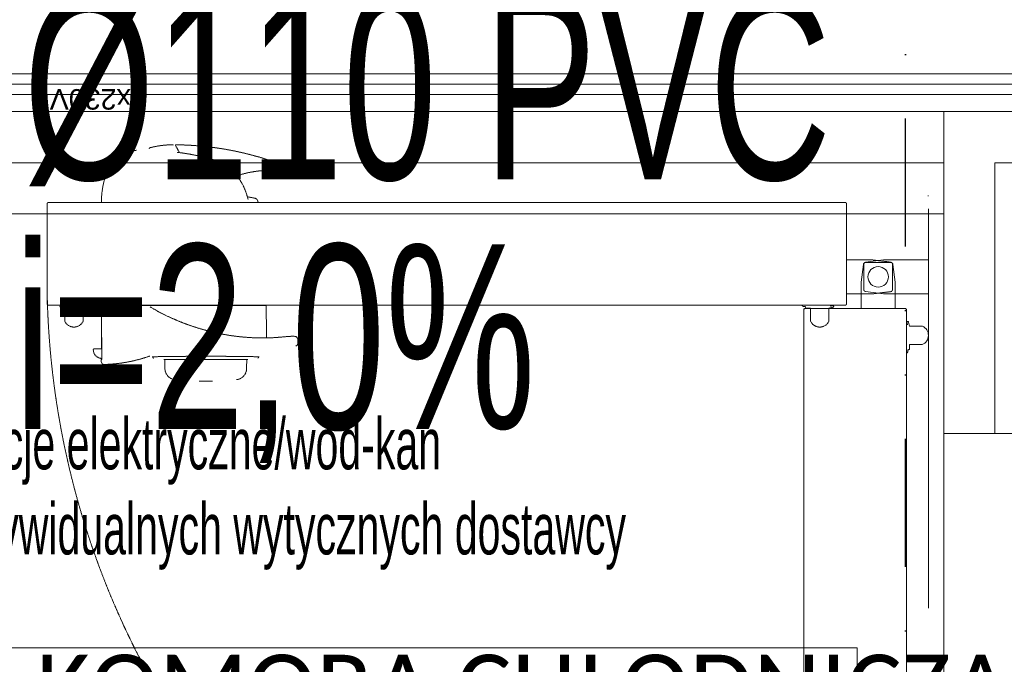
# Model space of a CAD drawing. Header units: centimetres. Extents: x -9388 to 91680, y -1419244 to 50347.
# Tile 41 of 183: x 13907 to 14868, y -709324 to -708695. Entities that reach past the tile are written whole.
import ezdxf
from ezdxf.enums import TextEntityAlignment as Align

# ---------------------------------------------------------------- set-up
doc = ezdxf.new("R2010")
doc.units = ezdxf.units.CM
doc.linetypes.add('DASHED', pattern=[0.75, 0.5, -0.25])
doc.linetypes.add('DIVIDE2', pattern=[0.625, 0.25, -0.125, 0, -0.125, 0, -0.125])
doc.layers.add('! Strefy Powierzchnie', color=7, linetype='Continuous')
for name, color, linetype, lineweight in [('! Wiata poddystrybutorowa_Nr_pióra__150', 7, 'Continuous', 25), ('Metryczki pomieszczeń ArchiCADa_Nr_pióra__6', 7, 'Continuous', 13), ('Q_ks_opis', 3, 'Continuous', 13), ('Q_podkład', 8, 'Continuous', 9), ('Strefy_Nr_pióra__1', 7, 'Continuous', 13), ('Wnętrze - umeblowanie_Nr_pióra__101', 7, 'Continuous', 5), ('Ściany wewnętrzne_Nr_pióra__1', 7, 'Continuous', 13), ('Ściany wewnętrzne_Nr_pióra__41', 7, 'Continuous', 15)]:
    doc.layers.add(name, color=color, linetype=linetype, lineweight=lineweight)
doc.layers.add('Q_ks', color=7, linetype='DIVIDE2', lineweight=30, true_color=0x997301)
doc.styles.add('Arial Narrow_____', font='ARIALN.TTF', dxfattribs={"width": 0.8})
doc.styles.add('GENERATED_STYLE_1', font='calibri.ttf')
doc.styles.add('GENERATED_STYLE_2', font='arial.ttf')
doc.styles.add('GENERATED_STYLE_3', font='calibri.ttf')
doc.styles.add('GENERATED_STYLE_4', font='ARIALN.TTF')

# ---------------------------------------------------------------- blocks, each defined once
blk = doc.blocks.new('KOMORA CHŁODNICZA_07_8', base_point=(42502.57, -710996.55))
at = {"layer": 'Metryczki pomieszczeń ArchiCADa_Nr_pióra__6', "linetype": 'Continuous'}
for p, q in [((42023.46, -710898.13), (42040.9, -710813.24)), ((42040.9, -710813.24), (42999.11, -711010.08)), ((42006.02, -710983.03), (42023.46, -710898.13)), ((42981.67, -711094.97), (42023.46, -710898.13)), ((42023.46, -710898.13), (42981.67, -711094.97)), ((42964.23, -711179.87), (42006.02, -710983.03)), ((42999.11, -711010.08), (42981.67, -711094.97)), ((42981.67, -711094.97), (42964.23, -711179.87))]:
    blk.add_line(p, q, dxfattribs=at)
at = {"layer": 'Metryczki pomieszczeń ArchiCADa_Nr_pióra__6'}
for tag, height, style, p in [('ROOM_NAME', 65, 'GENERATED_STYLE_1', (42089.87, -710830.24)), ('ROOM_AREA', 65, 'GENERATED_STYLE_2', (42072.44, -710915.53)), ('DUMMY_385', 65, 'GENERATED_STYLE_2', (42284.67, -710960.82)), ('DUMMY_386', 43.33, 'GENERATED_STYLE_2', (42369.56, -710974.12))]:
    blk.add_attdef(tag, text='', height=height, rotation=348.3916, dxfattribs=dict(at, style=style)).set_placement(p, align=Align.TOP_LEFT)
blk = doc.blocks.new('PAB.01_RZUT PRZYZIEMIA')
at = {"layer": '! Strefy Powierzchnie', "color": 8, "linetype": 'Continuous', "lineweight": 0, "flags": 128}
blk.add_lwpolyline([(43709, -710284.28), (44809, -710284.28), (44809, -708884.28), (43709, -708884.28)], close=True, dxfattribs=at)
at = {"layer": 'Wnętrze - umeblowanie_Nr_pióra__101', "color": 8, "linetype": 'DASHED'}
for p, q in [((44059.14, -708817.55), (44060.01, -708819.05)), ((44059.14, -708817.55), (44060.01, -708819.05)), ((44060.01, -708819.05), (44063.11, -708824.42)), ((44060.01, -708819.05), (44063.11, -708824.42)), ((44009.55, -708824.78), (44013.76, -708824.78)), ((44009.55, -708824.78), (44013.76, -708824.78)), ((44157.22, -708835.15), (44159.44, -708838.99)), ((44157.22, -708835.15), (44159.44, -708838.99)), ((44129.36, -708867.61), (44136.33, -708868.84)), ((44129.36, -708867.61), (44136.33, -708868.84)), ((44139.8, -708873.08), (44139.53, -708871.88)), ((44139.8, -708873.08), (44139.53, -708871.88)), ((43986.8, -708873.08), (44139.8, -708873.08)), ((43986.8, -708873.08), (44139.8, -708873.08)), ((43991.8, -708873.28), (43991.81, -708873.08)), ((43991.8, -708873.28), (43991.81, -708873.08)), ((43991.8, -708873.28), (44136.1, -708873.28)), ((43991.8, -708873.28), (44136.1, -708873.28)), ((44136.1, -708873.28), (44135.99, -708873.08)), ((44136.1, -708873.28), (44135.99, -708873.08)), ((43986.8, -709015.28), (43986.8, -708973.78)), ((43986.8, -708973.78), (44147.7, -708973.78)), ((43986.8, -709015.28), (43986.8, -708973.78)), ((43986.8, -708973.78), (44147.7, -708973.78)), ((43986.94, -708973.78), (43987.21, -709025.33)), ((43986.94, -708973.78), (43987.21, -709025.33)), ((44035.41, -708975.54), (44034.21, -708974.88)), ((44035.41, -708975.54), (44034.21, -708974.88)), ((44036.59, -708976.22), (44035.41, -708975.54)), ((44036.59, -708976.22), (44035.41, -708975.54)), ((44038.12, -708977.13), (44036.59, -708976.22)), ((44038.12, -708977.13), (44036.59, -708976.22)), ((44039.62, -708978.04), (44038.12, -708977.13)), ((44039.62, -708978.04), (44038.12, -708977.13)), ((44147.7, -708973.78), (44147.98, -709005.34)), ((44147.7, -708973.78), (44147.98, -709005.34)), ((44039.62, -708978.04), (44041.39, -708979.1)), ((44039.62, -708978.04), (44041.39, -708979.1)), ((44041.39, -708979.1), (44041.57, -708979.2)), ((44041.39, -708979.1), (44041.57, -708979.2)), ((44041.57, -708979.2), (44042.15, -708979.54)), ((44041.57, -708979.2), (44042.15, -708979.54)), ((44042.15, -708979.54), (44042.54, -708979.75)), ((44042.15, -708979.54), (44042.54, -708979.75)), ((44042.54, -708979.75), (44044.36, -708980.7)), ((44042.54, -708979.75), (44044.36, -708980.7)), ((44044.36, -708980.7), (44047.07, -708982.08)), ((44044.36, -708980.7), (44047.07, -708982.08)), ((44047.07, -708982.08), (44049.8, -708983.42)), ((44047.07, -708982.08), (44049.8, -708983.42)), ((44049.8, -708983.42), (44052.54, -708984.72)), ((44049.8, -708983.42), (44052.54, -708984.72)), ((44052.54, -708984.72), (44055.28, -708985.97)), ((44052.54, -708984.72), (44055.28, -708985.97)), ((44055.28, -708985.97), (44058.04, -708987.19)), ((44055.28, -708985.97), (44058.04, -708987.19)), ((44058.04, -708987.19), (44060.82, -708988.37)), ((44058.04, -708987.19), (44060.82, -708988.37)), ((44060.82, -708988.37), (44063.6, -708989.51)), ((44060.82, -708988.37), (44063.6, -708989.51)), ((44063.6, -708989.51), (44066.39, -708990.61)), ((44063.6, -708989.51), (44066.39, -708990.61)), ((44066.39, -708990.61), (44069.2, -708991.68)), ((44066.39, -708990.61), (44069.2, -708991.68)), ((44069.2, -708991.68), (44072.01, -708992.7)), ((44069.2, -708991.68), (44072.01, -708992.7)), ((44072.01, -708992.7), (44074.84, -708993.69)), ((44072.01, -708992.7), (44074.84, -708993.69)), ((44074.84, -708993.69), (44077.67, -708994.63)), ((44074.84, -708993.69), (44077.67, -708994.63)), ((44077.67, -708994.63), (44080.51, -708995.53)), ((44077.67, -708994.63), (44080.51, -708995.53)), ((44080.51, -708995.53), (44083.35, -708996.4)), ((44080.51, -708995.53), (44083.35, -708996.4)), ((44083.35, -708996.4), (44086.2, -708997.22)), ((44083.35, -708996.4), (44086.2, -708997.22)), ((44086.2, -708997.22), (44089.06, -708998.01)), ((44086.2, -708997.22), (44089.06, -708998.01)), ((44089.06, -708998.01), (44091.92, -708998.76)), ((44089.06, -708998.01), (44091.92, -708998.76)), ((44091.92, -708998.76), (44094.79, -708999.46)), ((44091.92, -708998.76), (44094.79, -708999.46)), ((44094.79, -708999.46), (44097.65, -709000.13)), ((44094.79, -708999.46), (44097.65, -709000.13)), ((44097.65, -709000.13), (44100.52, -709000.76)), ((44097.65, -709000.13), (44100.52, -709000.76)), ((44100.52, -709000.76), (44103.39, -709001.34)), ((44100.52, -709000.76), (44103.39, -709001.34)), ((44103.39, -709001.34), (44106.25, -709001.89)), ((44103.39, -709001.34), (44106.25, -709001.89)), ((44106.25, -709001.89), (44109.1, -709002.39)), ((44106.25, -709001.89), (44109.1, -709002.39)), ((44109.1, -709002.39), (44111.97, -709002.86)), ((44109.1, -709002.39), (44111.97, -709002.86)), ((44111.97, -709002.86), (44114.83, -709003.29)), ((44111.97, -709002.86), (44114.83, -709003.29)), ((44114.83, -709003.29), (44117.68, -709003.67)), ((44114.83, -709003.29), (44117.68, -709003.67)), ((44117.68, -709003.67), (44120.54, -709004.02)), ((44117.68, -709003.67), (44120.54, -709004.02)), ((44120.54, -709004.02), (44123.39, -709004.33)), ((44120.54, -709004.02), (44123.39, -709004.33)), ((44123.39, -709004.33), (44126.23, -709004.6)), ((44123.39, -709004.33), (44126.23, -709004.6)), ((44126.23, -709004.6), (44129.08, -709004.82)), ((44126.23, -709004.6), (44129.08, -709004.82)), ((44129.08, -709004.82), (44131.92, -709005.01)), ((44129.08, -709004.82), (44131.92, -709005.01)), ((44131.92, -709005.01), (44134.76, -709005.16)), ((44131.92, -709005.01), (44134.76, -709005.16)), ((44134.76, -709005.16), (44137.6, -709005.27)), ((44134.76, -709005.16), (44137.6, -709005.27)), ((44137.6, -709005.27), (44140.43, -709005.35)), ((44137.6, -709005.27), (44140.43, -709005.35)), ((44140.43, -709005.35), (44143.26, -709005.38)), ((44140.43, -709005.35), (44143.26, -709005.38)), ((44143.26, -709005.38), (44146.08, -709005.37)), ((44143.26, -709005.38), (44146.08, -709005.37)), ((44146.08, -709005.37), (44148.89, -709005.32)), ((44146.08, -709005.37), (44148.89, -709005.32)), ((44148.89, -709005.32), (44151.69, -709005.23)), ((44148.89, -709005.32), (44151.69, -709005.23)), ((44151.69, -709005.23), (44154.49, -709005.11)), ((44151.69, -709005.23), (44154.49, -709005.11)), ((44154.49, -709005.11), (44157.27, -709004.94)), ((44154.49, -709005.11), (44157.27, -709004.94)), ((44157.27, -709004.94), (44160.05, -709004.74)), ((44157.27, -709004.94), (44160.05, -709004.74)), ((44160.05, -709004.74), (44162.82, -709004.49)), ((44160.05, -709004.74), (44162.82, -709004.49)), ((44162.82, -709004.49), (44163.07, -709004.47)), ((44162.82, -709004.49), (44163.07, -709004.47)), ((44163.07, -709004.47), (44163.93, -709004.39)), ((44163.07, -709004.47), (44163.93, -709004.39)), ((44163.93, -709004.39), (44164.86, -709004.3)), ((44163.93, -709004.39), (44164.86, -709004.3)), ((44164.86, -709004.3), (44165.77, -709004.22)), ((44164.86, -709004.3), (44165.77, -709004.22)), ((44165.77, -709004.22), (44166.64, -709004.14)), ((44165.77, -709004.22), (44166.64, -709004.14)), ((44166.64, -709004.14), (44167.49, -709004.07)), ((44166.64, -709004.14), (44167.49, -709004.07)), ((44167.49, -709004.07), (44168.32, -709004.01)), ((44167.49, -709004.07), (44168.32, -709004.01)), ((44168.32, -709004.01), (44169.11, -709003.95)), ((44168.32, -709004.01), (44169.11, -709003.95)), ((44169.11, -709003.95), (44169.88, -709003.9)), ((44169.11, -709003.95), (44169.88, -709003.9)), ((44169.88, -709003.9), (44170.61, -709003.85)), ((44169.88, -709003.9), (44170.61, -709003.85)), ((44170.61, -709003.85), (44171.31, -709003.82)), ((44170.61, -709003.85), (44171.31, -709003.82)), ((44171.31, -709003.82), (44171.97, -709003.79)), ((44171.31, -709003.82), (44171.97, -709003.79)), ((44171.97, -709003.79), (44172.59, -709003.77)), ((44171.97, -709003.79), (44172.59, -709003.77)), ((44172.59, -709003.77), (44173.17, -709003.75)), ((44172.59, -709003.77), (44173.17, -709003.75)), ((44173.17, -709003.75), (44173.72, -709003.75)), ((44173.17, -709003.75), (44173.72, -709003.75)), ((44173.72, -709003.75), (44174.23, -709003.75)), ((44173.72, -709003.75), (44174.23, -709003.75)), ((44174.23, -709003.75), (44174.7, -709003.77)), ((44174.23, -709003.75), (44174.7, -709003.77)), ((44174.7, -709003.77), (44175.14, -709003.79)), ((44174.7, -709003.77), (44175.14, -709003.79)), ((44175.14, -709003.79), (44175.55, -709003.83)), ((44175.14, -709003.79), (44175.55, -709003.83)), ((44175.55, -709003.83), (44175.94, -709003.88)), ((44175.55, -709003.83), (44175.94, -709003.88)), ((44175.94, -709003.88), (44176.3, -709003.95)), ((44175.94, -709003.88), (44176.3, -709003.95)), ((44176.3, -709003.95), (44176.62, -709004.04)), ((44176.3, -709003.95), (44176.62, -709004.04)), ((44176.62, -709004.04), (44176.84, -709004.14)), ((44176.62, -709004.04), (44176.84, -709004.14)), ((44176.84, -709004.14), (44177.03, -709004.24)), ((44176.84, -709004.14), (44177.03, -709004.24)), ((44177.03, -709004.24), (44177.19, -709004.37)), ((44177.03, -709004.24), (44177.19, -709004.37)), ((44177.19, -709004.37), (44177.25, -709004.42)), ((44177.19, -709004.37), (44177.25, -709004.42)), ((44177.25, -709004.42), (44177.45, -709004.65)), ((44177.25, -709004.42), (44177.45, -709004.65)), ((44177.45, -709004.65), (44177.69, -709004.92)), ((44177.45, -709004.65), (44177.69, -709004.92)), ((44177.69, -709004.92), (44177.89, -709005.16)), ((44177.69, -709004.92), (44177.89, -709005.16)), ((44177.89, -709005.16), (44178.06, -709005.35)), ((44177.89, -709005.16), (44178.06, -709005.35)), ((44178.06, -709005.35), (44178.2, -709005.52)), ((44178.06, -709005.35), (44178.2, -709005.52)), ((44178.2, -709005.52), (44178.31, -709005.64)), ((44178.2, -709005.52), (44178.31, -709005.64)), ((44178.31, -709005.64), (44178.39, -709005.73)), ((44178.31, -709005.64), (44178.39, -709005.73)), ((44178.39, -709005.73), (44178.44, -709005.78)), ((44178.39, -709005.73), (44178.44, -709005.78)), ((44178.44, -709005.78), (44178.45, -709005.8)), ((44178.44, -709005.78), (44178.45, -709005.8)), ((44178.7, -709006.46), (44178.7, -709010.45)), ((44178.7, -709006.46), (44178.7, -709010.45)), ((43979.95, -709015.88), (43987.16, -709015.88)), ((43979.95, -709015.88), (43987.16, -709015.88)), ((43986.8, -709015.28), (43987.16, -709015.28)), ((43986.8, -709015.28), (43987.16, -709015.28)), ((43987.2, -709026.06), (43987.21, -709025.81)), ((43987.2, -709026.06), (43987.21, -709025.81)), ((43987.21, -709025.5), (43987.21, -709025.33)), ((43987.21, -709025.5), (43987.21, -709025.33)), ((43987.21, -709025.81), (43987.21, -709025.5)), ((43987.21, -709025.81), (43987.21, -709025.5)), ((44036.54, -709023.76), (44036.46, -709023.76)), ((44036.54, -709023.76), (44036.46, -709023.76)), ((44036.78, -709023.75), (44036.54, -709023.76)), ((44036.78, -709023.75), (44036.54, -709023.76)), ((44037.18, -709023.75), (44036.78, -709023.75)), ((44037.18, -709023.75), (44036.78, -709023.75)), ((44036.9, -709023.97), (44036.9, -709023.75)), ((44036.9, -709023.97), (44036.9, -709023.75)), ((44037.75, -709023.74), (44037.18, -709023.75)), ((44037.75, -709023.74), (44037.18, -709023.75)), ((44038.48, -709023.72), (44037.75, -709023.74)), ((44038.48, -709023.72), (44037.75, -709023.74)), ((44039.37, -709023.71), (44038.48, -709023.72)), ((44039.37, -709023.71), (44038.48, -709023.72)), ((44040.42, -709023.69), (44039.37, -709023.71)), ((44040.42, -709023.69), (44039.37, -709023.71)), ((44041.61, -709023.67), (44040.42, -709023.69)), ((44041.61, -709023.67), (44040.42, -709023.69)), ((44042.95, -709023.64), (44041.61, -709023.67)), ((44042.95, -709023.64), (44041.61, -709023.67)), ((44044.44, -709023.62), (44042.95, -709023.64)), ((44044.44, -709023.62), (44042.95, -709023.64)), ((44046.08, -709023.59), (44044.44, -709023.62)), ((44046.08, -709023.59), (44044.44, -709023.62)), ((44047.84, -709023.57), (44046.08, -709023.59)), ((44047.84, -709023.57), (44046.08, -709023.59)), ((44049.74, -709023.54), (44047.84, -709023.57)), ((44049.74, -709023.54), (44047.84, -709023.57)), ((44051.75, -709023.51), (44049.74, -709023.54)), ((44051.75, -709023.51), (44049.74, -709023.54)), ((44053.74, -709023.49), (44051.75, -709023.51)), ((44053.74, -709023.49), (44051.75, -709023.51)), ((44055.84, -709023.46), (44053.74, -709023.49)), ((44055.84, -709023.46), (44053.74, -709023.49)), ((44058.02, -709023.44), (44055.84, -709023.46)), ((44058.02, -709023.44), (44055.84, -709023.46)), ((44060.29, -709023.41), (44058.02, -709023.44)), ((44060.29, -709023.41), (44058.02, -709023.44)), ((44062.8, -709023.39), (44060.29, -709023.41)), ((44062.8, -709023.39), (44060.29, -709023.41)), ((44065.39, -709023.36), (44062.8, -709023.39)), ((44065.39, -709023.36), (44062.8, -709023.39)), ((44068.06, -709023.34), (44065.39, -709023.36)), ((44068.06, -709023.34), (44065.39, -709023.36)), ((44070.79, -709023.32), (44068.06, -709023.34)), ((44070.79, -709023.32), (44068.06, -709023.34)), ((44073.58, -709023.31), (44070.79, -709023.32)), ((44073.58, -709023.31), (44070.79, -709023.32)), ((44076.4, -709023.29), (44073.58, -709023.31)), ((44076.4, -709023.29), (44073.58, -709023.31)), ((44079.27, -709023.28), (44076.4, -709023.29)), ((44079.27, -709023.28), (44076.4, -709023.29)), ((44082.17, -709023.27), (44079.27, -709023.28)), ((44082.17, -709023.27), (44079.27, -709023.28)), ((44085.1, -709023.27), (44082.17, -709023.27)), ((44085.1, -709023.27), (44082.17, -709023.27)), ((44088.04, -709023.27), (44085.1, -709023.27)), ((44088.04, -709023.27), (44085.1, -709023.27)), ((44090.98, -709023.27), (44088.04, -709023.27)), ((44090.98, -709023.27), (44088.04, -709023.27)), ((44093.9, -709023.27), (44090.98, -709023.27)), ((44093.9, -709023.27), (44090.98, -709023.27)), ((44096.8, -709023.28), (44093.9, -709023.27)), ((44096.8, -709023.28), (44093.9, -709023.27)), ((44099.69, -709023.29), (44096.8, -709023.28)), ((44099.69, -709023.29), (44096.8, -709023.28)), ((44102.55, -709023.3), (44099.69, -709023.29)), ((44102.55, -709023.3), (44099.69, -709023.29)), ((44105.37, -709023.32), (44102.55, -709023.3)), ((44105.37, -709023.32), (44102.55, -709023.3)), ((44108.13, -709023.33), (44105.37, -709023.32)), ((44108.13, -709023.33), (44105.37, -709023.32)), ((44110.81, -709023.35), (44108.13, -709023.33)), ((44110.81, -709023.35), (44108.13, -709023.33)), ((44113.43, -709023.38), (44110.81, -709023.35)), ((44113.43, -709023.38), (44110.81, -709023.35)), ((44115.98, -709023.4), (44113.43, -709023.38)), ((44115.98, -709023.4), (44113.43, -709023.38)), ((44118.44, -709023.43), (44115.98, -709023.4)), ((44118.44, -709023.43), (44115.98, -709023.4)), ((44120.82, -709023.45), (44118.44, -709023.43)), ((44120.82, -709023.45), (44118.44, -709023.43)), ((44123.08, -709023.48), (44120.82, -709023.45)), ((44123.08, -709023.48), (44120.82, -709023.45)), ((44125.24, -709023.51), (44123.08, -709023.48)), ((44125.24, -709023.51), (44123.08, -709023.48)), ((44127.27, -709023.53), (44125.24, -709023.51)), ((44127.27, -709023.53), (44125.24, -709023.51)), ((44129.19, -709023.56), (44127.27, -709023.53)), ((44129.19, -709023.56), (44127.27, -709023.53)), ((44130.98, -709023.59), (44129.19, -709023.56)), ((44130.98, -709023.59), (44129.19, -709023.56)), ((44132.64, -709023.61), (44130.98, -709023.59)), ((44132.64, -709023.61), (44130.98, -709023.59)), ((44134.16, -709023.64), (44132.64, -709023.61)), ((44134.16, -709023.64), (44132.64, -709023.61)), ((44135.54, -709023.66), (44134.16, -709023.64)), ((44135.54, -709023.66), (44134.16, -709023.64)), ((44136.76, -709023.68), (44135.54, -709023.66)), ((44136.76, -709023.68), (44135.54, -709023.66)), ((44137.83, -709023.7), (44136.76, -709023.68)), ((44137.83, -709023.7), (44136.76, -709023.68)), ((44138.75, -709023.72), (44137.83, -709023.7)), ((44138.75, -709023.72), (44137.83, -709023.7)), ((44139.52, -709023.73), (44138.75, -709023.72)), ((44139.52, -709023.73), (44138.75, -709023.72)), ((44140.12, -709023.74), (44139.52, -709023.73)), ((44140.12, -709023.74), (44139.52, -709023.73)), ((44140.56, -709023.75), (44140.12, -709023.74)), ((44140.56, -709023.75), (44140.12, -709023.74)), ((44140.5, -709023.75), (44140.5, -709023.97)), ((44140.5, -709023.75), (44140.5, -709023.97)), ((44140.83, -709023.76), (44140.56, -709023.75)), ((44140.83, -709023.76), (44140.56, -709023.75)), ((44140.94, -709023.76), (44140.83, -709023.76)), ((44140.94, -709023.76), (44140.83, -709023.76)), ((44140.95, -709023.76), (44140.94, -709023.76)), ((44140.95, -709023.76), (44140.94, -709023.76)), ((43986.66, -709026.28), (43987.16, -709026.28)), ((43986.68, -709028.27), (43986.66, -709026.28)), ((43986.66, -709026.28), (43987.16, -709026.28)), ((43986.68, -709028.27), (43986.66, -709026.28)), ((43987.16, -709026.28), (43987.18, -709026.22)), ((43987.16, -709026.28), (43987.18, -709026.22)), ((43987.18, -709026.22), (43987.2, -709026.06)), ((43987.18, -709026.22), (43987.2, -709026.06)), ((44129.7, -709026.53), (44047.7, -709026.53)), ((44129.7, -709026.53), (44047.7, -709026.53)), ((44048.87, -709035.35), (44048.72, -709026.53)), ((44048.87, -709035.35), (44048.72, -709026.53)), ((44128.69, -709026.53), (44128.54, -709035.35)), ((44128.69, -709026.53), (44128.54, -709035.35)), ((44082.25, -709047.7), (44095.16, -709047.7)), ((44082.25, -709047.7), (44095.16, -709047.7))]:
    blk.add_line(p, q, dxfattribs=at)
at = {"layer": 'Wnętrze - umeblowanie_Nr_pióra__101', "color": 8, "linetype": 'Continuous'}
for p, q in [((44794, -708866.77), (44793.5, -708866.77)), ((44794, -708879.27), (44794, -709269.26))]:
    blk.add_line(p, q, dxfattribs=at)
at = {"layer": 'Wnętrze - umeblowanie_Nr_pióra__101', "color": 8, "linetype": 'DASHED', "flags": 128}
for points in [[(44033.32, -708820.69), (44033.43, -708820.48), (44033.55, -708820.3), (44033.69, -708820.13), (44033.83, -708819.98), (44033.99, -708819.84), (44034.16, -708819.73), (44034.34, -708819.64), (44034.52, -708819.58)], [(44033.32, -708820.69), (44033.43, -708820.48), (44033.55, -708820.3), (44033.69, -708820.13), (44033.83, -708819.98), (44033.99, -708819.84), (44034.16, -708819.73), (44034.34, -708819.64), (44034.52, -708819.58)], [(44060.96, -708824.08), (44060.98, -708824.09), (44061.02, -708824.1), (44061.05, -708824.11), (44061.14, -708824.13), (44061.24, -708824.16), (44061.49, -708824.21), (44061.77, -708824.25)], [(44060.96, -708824.08), (44060.98, -708824.09), (44061.02, -708824.1), (44061.05, -708824.11), (44061.14, -708824.13), (44061.24, -708824.16), (44061.49, -708824.21), (44061.77, -708824.25)], [(44154.92, -708833.32), (44155.11, -708833.39), (44155.38, -708833.49), (44155.62, -708833.61), (44155.84, -708833.73), (44156.06, -708833.88), (44156.26, -708834.03), (44156.48, -708834.22), (44156.7, -708834.44), (44156.88, -708834.66), (44157.05, -708834.89), (44157.22, -708835.15)], [(44154.92, -708833.32), (44155.11, -708833.39), (44155.38, -708833.49), (44155.62, -708833.61), (44155.84, -708833.73), (44156.06, -708833.88), (44156.26, -708834.03), (44156.48, -708834.22), (44156.7, -708834.44), (44156.88, -708834.66), (44157.05, -708834.89), (44157.22, -708835.15)], [(44119.01, -708847.11), (44120.07, -708846.76), (44121.87, -708846.18), (44123.85, -708845.6), (44125.89, -708845.04), (44128.24, -708844.46), (44129.88, -708844.09), (44131.64, -708843.72), (44133.54, -708843.36), (44135.27, -708843.06), (44137.08, -708842.79), (44139.04, -708842.53), (44140.48, -708842.36), (44141.43, -708842.26)], [(44119.01, -708847.11), (44120.07, -708846.76), (44121.87, -708846.18), (44123.85, -708845.6), (44125.89, -708845.04), (44128.24, -708844.46), (44129.88, -708844.09), (44131.64, -708843.72), (44133.54, -708843.36), (44135.27, -708843.06), (44137.08, -708842.79), (44139.04, -708842.53), (44140.48, -708842.36), (44141.43, -708842.26)]]:
    blk.add_lwpolyline(points, dxfattribs=at)
for points in [[(44714, -708972.48, -0.414214), (44713.2, -708973.28), (43934.8, -708973.28, -0.414214), (43934, -708972.48), (43934, -708874.02, -0.414814), (43934.74, -708873.28), (44713.14, -708873.28, -0.414814), (44714, -708874.02)], [(44714, -708972.48, -0.414214), (44713.2, -708973.28), (43934.8, -708973.28, -0.414214), (43934, -708972.48), (43934, -708874.02, -0.414814), (43934.74, -708873.28), (44713.14, -708873.28, -0.414814), (44714, -708874.02)], [(44714, -708962.27), (44739.84, -708962.27), (44757.24, -708960.18, 0.379651), (44759, -708958.19), (44759, -708933.34, 0.379651), (44757.24, -708931.35), (44739.84, -708929.27), (44714, -708929.27)], [(44714, -708962.27), (44739.84, -708962.27), (44757.24, -708960.18, 0.379651), (44759, -708958.19), (44759, -708933.34, 0.379651), (44757.24, -708931.35), (44739.84, -708929.27), (44714, -708929.27)], [(43974.1, -708975.28), (43974.1, -708974.78), (43975.1, -708974.78, 0.175422), (43977.03, -708974.08, 0.244753), (43977.1, -708973.9), (43977.1, -708973.53, 0.414214), (43976.85, -708973.28), (43949.35, -708973.28, 0.414214), (43949.1, -708973.53), (43949.1, -708973.9, 0.200685), (43949.18, -708974.08), (43949.7, -708974.43), (43946.54, -708973.74), (43946.43, -708974.23, 0.414214), (43947.2, -708975.42), (43951.1, -708976.28), (43951.1, -708989.07, 0.649069), (43969.1, -708988.78), (43969.1, -708976.28), (43973.1, -708976.28, 0.414214)], [(43974.1, -708975.28), (43974.1, -708974.78), (43975.1, -708974.78, 0.175422), (43977.03, -708974.08, 0.244753), (43977.1, -708973.9), (43977.1, -708973.53, 0.414214), (43976.85, -708973.28), (43949.35, -708973.28, 0.414214), (43949.1, -708973.53), (43949.1, -708973.9, 0.200685), (43949.18, -708974.08), (43949.7, -708974.43), (43946.54, -708973.74), (43946.43, -708974.23, 0.414214), (43947.2, -708975.42), (43951.1, -708976.28), (43951.1, -708989.07, 0.649069), (43969.1, -708988.78), (43969.1, -708976.28), (43973.1, -708976.28, 0.414214)], [(44673.9, -708975.28), (44673.9, -708974.78), (44672.9, -708974.78, -0.175422), (44670.98, -708974.08, -0.244753), (44670.9, -708973.9), (44670.9, -708973.53, -0.414214), (44671.15, -708973.28), (44698.65, -708973.28, -0.414214), (44698.9, -708973.53), (44698.9, -708973.9, -0.200685), (44698.83, -708974.08), (44698.31, -708974.43), (44701.47, -708973.74), (44701.57, -708974.23, -0.414214), (44700.81, -708975.42), (44696.9, -708976.28), (44696.9, -708989.07, -0.649069), (44678.9, -708988.78), (44678.9, -708976.28), (44674.9, -708976.28, -0.414214)], [(44673.9, -708975.28), (44673.9, -708974.78), (44672.9, -708974.78, -0.175422), (44670.98, -708974.08, -0.244753), (44670.9, -708973.9), (44670.9, -708973.53, -0.414214), (44671.15, -708973.28), (44698.65, -708973.28, -0.414214), (44698.9, -708973.53), (44698.9, -708973.9, -0.200685), (44698.83, -708974.08), (44698.31, -708974.43), (44701.47, -708973.74), (44701.57, -708974.23, -0.414214), (44700.81, -708975.42), (44696.9, -708976.28), (44696.9, -708989.07, -0.649069), (44678.9, -708988.78), (44678.9, -708976.28), (44674.9, -708976.28, -0.414214)]]:
    blk.add_lwpolyline(points, format="xyb", close=True, dxfattribs=at)
at = {"layer": 'Wnętrze - umeblowanie_Nr_pióra__101', "color": 8, "linetype": 'Continuous', "flags": 128}
for points in [[(44794, -708929.27), (44750.17, -708929.27), (44732.77, -708931.35, 0.379651), (44731, -708933.34), (44731, -708958.19, 0.379651), (44732.77, -708960.18), (44750.17, -708962.27), (44794, -708962.27)], [(44794, -708929.27), (44750.17, -708929.27), (44732.77, -708931.35, 0.379651), (44731, -708933.34), (44731, -708958.19, 0.379651), (44732.77, -708960.18), (44750.17, -708962.27), (44794, -708962.27)], [(44761.5, -708976.77), (44761.5, -708950.93), (44759.42, -708933.53, 0.379651), (44757.43, -708931.77), (44732.58, -708931.77, 0.379651), (44730.59, -708933.53), (44728.5, -708950.93), (44728.5, -708976.77)], [(44761.5, -708976.77), (44761.5, -708950.93), (44759.42, -708933.53, 0.379651), (44757.43, -708931.77), (44732.58, -708931.77, 0.379651), (44730.59, -708933.53), (44728.5, -708950.93), (44728.5, -708976.77)], [(44771.72, -708976.77, -0.414214), (44772.52, -708977.57), (44772.52, -709755.97, -0.414214), (44771.72, -709756.77), (44673.26, -709756.77, -0.414814), (44672.52, -709756.02), (44672.52, -708977.62, -0.414814), (44673.26, -708976.77)], [(44774.52, -709016.87), (44774.02, -709016.87), (44774.02, -709017.87, -0.175422), (44773.32, -709019.79, -0.244753), (44773.14, -709019.87), (44772.77, -709019.87, -0.414214), (44772.52, -709019.62), (44772.52, -708992.12, -0.414214), (44772.77, -708991.87), (44773.14, -708991.87, -0.200685), (44773.32, -708991.94), (44773.67, -708992.46), (44772.98, -708989.3), (44773.47, -708989.2, -0.414214), (44774.66, -708989.96), (44775.52, -708993.87), (44788.3, -708993.87, -0.649069), (44788.02, -709011.87), (44775.52, -709011.87), (44775.52, -709015.87, -0.414214)], [(44774.52, -709016.87), (44774.02, -709016.87), (44774.02, -709017.87, -0.175422), (44773.32, -709019.79, -0.244753), (44773.14, -709019.87), (44772.77, -709019.87, -0.414214), (44772.52, -709019.62), (44772.52, -708992.12, -0.414214), (44772.77, -708991.87), (44773.14, -708991.87, -0.200685), (44773.32, -708991.94), (44773.67, -708992.46), (44772.98, -708989.3), (44773.47, -708989.2, -0.414214), (44774.66, -708989.96), (44775.52, -708993.87), (44788.3, -708993.87, -0.649069), (44788.02, -709011.87), (44775.52, -709011.87), (44775.52, -709015.87, -0.414214)]]:
    blk.add_lwpolyline(points, format="xyb", close=True, dxfattribs=at)
at = {"layer": 'Wnętrze - umeblowanie_Nr_pióra__101', "color": 8, "linetype": 'Continuous'}
blk.add_circle((44745, -708945.77), 10, dxfattribs=at)
blk.add_circle((44745, -708945.77), 10, dxfattribs=at)
at = {"layer": 'Wnętrze - umeblowanie_Nr_pióra__101', "color": 8, "linetype": 'DASHED'}
for centre, radius, start, end in [((44023.36, -708839.67), 17.7, 97.286, 120.16019), ((44023.36, -708839.67), 17.7, 97.286, 120.16019), ((44056.8, -708906.78), 90, 90.18454, 104.3275), ((44056.8, -708906.78), 90, 90.18454, 104.3275), ((44056.51, -708817.28), 0.5, 30.00445, 90.18217), ((44056.51, -708817.28), 0.5, 30.00445, 90.18217), ((44059.57, -708817.3), 0.5, 89.45092, 210), ((44059.57, -708817.3), 0.5, 89.45092, 210), ((44056.7, -709116.78), 300, 74.74209, 89.45189), ((44056.7, -709116.78), 300, 74.74209, 89.45189), ((44034, -708859.96), 45, 133.34684, 162), ((44034, -708859.96), 45, 133.34684, 162), ((44009.3, -708833.8), 9.02, 88.52046, 133.32374), ((44009.3, -708833.8), 9.02, 88.52046, 133.32374), ((44053.61, -708892.6), 78.66, 119.83997, 121.9601), ((44053.61, -708892.6), 78.66, 119.83997, 121.9601), ((44032.9, -709054.28), 231.84, 74.78601, 82.84551), ((44032.9, -709054.28), 231.84, 74.78601, 82.84551), ((44080.13, -708878.94), 50.25, 22.26116, 74.29276), ((44080.13, -708878.94), 50.25, 22.26116, 74.29276), ((44056.66, -709116.92), 300.14, 72.57991, 74.7416), ((44056.66, -709116.92), 300.14, 72.57991, 74.7416), ((44057.92, -709113.1), 296.12, 70.87797, 72.59046), ((44057.92, -709113.1), 296.12, 70.87797, 72.59046), ((44151.2, -708941.8), 100.01, 86.40982, 95.61022), ((44151.2, -708941.8), 100.01, 86.40982, 95.61022), ((44157.7, -708839.99), 2, 263.3009, 29.95416), ((44157.7, -708839.99), 2, 263.3009, 29.95416), ((44076.79, -708873.86), 90, 162, 179.49999), ((44076.79, -708873.86), 90, 162, 179.49999), ((44063.17, -708886.62), 68.86, 13.85154, 22.83096), ((44063.17, -708886.62), 68.86, 13.85154, 22.83096), ((44135.63, -708872.78), 4, 13.01996, 80.15844), ((44135.63, -708872.78), 4, 13.01996, 80.15844), ((44745, -708945.77), 811.25, 178.57469, 271.53696), ((44745, -708945.77), 811.25, 178.57469, 271.53696), ((44176.57, -709005.15), 0.994, 41.71563, 46.83776), ((44176.57, -709005.15), 0.994, 41.71563, 46.83776), ((44177.7, -709006.46), 1, 22.56126, 41.44038), ((44177.7, -709006.46), 1, 22.56126, 41.44038), ((44177.7, -709006.46), 1, 360, 22.56126), ((44177.7, -709006.46), 1, 360, 22.56126), ((43979.95, -709016.88), 1, 90, 180), ((43979.95, -709016.88), 1, 90, 180), ((44175.7, -709010.45), 3, 290.61429, 0.07531), ((44175.7, -709010.45), 3, 290.61429, 0.07531), ((43987.45, -709016.88), 8.5, 180, 268.37737), ((43987.45, -709016.88), 8.5, 180, 268.37737), ((43986.7, -708891.28), 140, 271.24448, 289.49812), ((43986.7, -708891.28), 140, 271.24448, 289.49812), ((44033.77, -709024.19), 1, 77.16232, 109.19666), ((44033.77, -709024.19), 1, 77.16232, 109.19666), ((44038.1, -709023.97), 1.2, 180, 260.87794), ((44038.1, -709023.97), 1.2, 180, 260.87794), ((44139.3, -709023.97), 1.2, 279.12205, 360), ((44139.3, -709023.97), 1.2, 279.12205, 360), ((43989.68, -709028.25), 3, 180.5, 271.24448), ((43989.68, -709028.25), 3, 180.5, 271.24448), ((44047.7, -709026.03), 0.5, 263.11217, 270), ((44047.7, -709026.03), 0.5, 263.11217, 270), ((44059.87, -709035.16), 11, 181, 263.57059), ((44059.87, -709035.16), 11, 181, 263.57059), ((44117.54, -709035.16), 11, 276.4294, 359), ((44117.54, -709035.16), 11, 276.4294, 359), ((44129.7, -709026.03), 0.5, 270, 276.88782), ((44129.7, -709026.03), 0.5, 270, 276.88782)]:
    blk.add_arc(centre, radius, start, end, dxfattribs=at)
at = {"layer": 'Ściany wewnętrzne_Nr_pióra__1', "color": 8, "linetype": 'Continuous'}
blk.add_line((43524, -708757.61), (46024, -708757.61), dxfattribs=at)
at = {"layer": 'Ściany wewnętrzne_Nr_pióra__1', "color": 8, "linetype": 'Continuous', "flags": 128}
for points in [[(43514, -708767.61), (46014, -708767.61)], [(44809, -708784.28), (43609, -708784.28), (43609, -708969.28), (43709, -708969.28), (43709, -708884.28), (44809, -708884.28)], [(43659, -708969.28), (43659, -708834.28), (44809, -708834.28)]]:
    blk.add_lwpolyline(points, dxfattribs=at)
for points in [[(44859, -709098.76), (44859, -708834.28), (45959, -708834.28), (45959, -710334.28), (44859, -710334.28), (44859, -709798.76), (44809, -709798.76), (44809, -710384.28), (46009, -710384.28), (46009, -708784.28), (44809, -708784.28), (44809, -708884.28), (44809, -709098.76)], [(44859, -709098.76), (44909, -709098.76), (44909, -708884.28), (45909, -708884.28), (45909, -710284.28), (44909, -710284.28), (44909, -709798.76), (44859, -709798.76), (44859, -710334.28), (45959, -710334.28), (45959, -708834.28), (44859, -708834.28)]]:
    blk.add_lwpolyline(points, close=True, dxfattribs=at)
at = {"layer": 'Ściany wewnętrzne_Nr_pióra__41', "color": 8, "linetype": 'Continuous'}
blk.add_line((43534, -708747.61), (45404.02, -708747.61), dxfattribs=at)
at = {"layer": '! Strefy Powierzchnie', "color": 8, "linetype": 'Continuous'}
ref = blk.add_blockref('KOMORA CHŁODNICZA_07_8', (44235.35, -709394.55), dxfattribs=dict(at, rotation=11.60840108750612))
ref.add_attrib('ROOM_NAME', '07 KOMORA CHŁODNICZA', dxfattribs={"layer": 'Metryczki pomieszczeń ArchiCADa_Nr_pióra__6', "color": 7, "height": 65, "rotation": 360, "style": 'GENERATED_STYLE_1'}).set_placement((43797.64, -709314.69), align=Align.TOP_LEFT)
ref.add_attrib('ROOM_AREA', 'P:1,5', dxfattribs={"layer": 'Metryczki pomieszczeń ArchiCADa_Nr_pióra__6', "color": 7, "height": 65, "rotation": 360, "style": 'GENERATED_STYLE_2'}).set_placement((43797.72, -709401.74), align=Align.TOP_LEFT)
ref.add_attrib('DUMMY_385', ' m', dxfattribs={"layer": 'Metryczki pomieszczeń ArchiCADa_Nr_pióra__6', "color": 7, "height": 65, "rotation": 360, "style": 'GENERATED_STYLE_2'}).set_placement((44014.72, -709403.39), align=Align.TOP_LEFT)
ref.add_attrib('DUMMY_386', '2', dxfattribs={"layer": 'Metryczki pomieszczeń ArchiCADa_Nr_pióra__6', "color": 7, "height": 43.33, "rotation": 360, "style": 'GENERATED_STYLE_2'}).set_placement((44100.56, -709399.34), align=Align.TOP_LEFT)
at = {"layer": '! Wiata poddystrybutorowa_Nr_pióra__150', "color": 8, "linetype": 'Continuous', "insert": (43747.92, -709231.8), "char_height": 50, "width": 764.0106, "attachment_point": 7, "rotation": 360, "line_spacing_factor": 0.996562, "style": 'GENERATED_STYLE_4'}
blk.add_mtext('\\A1;{\\W0.700000x;\\fArial Narrow|b0|i0|c238|p34;* instalacje elektryczne/wod-kan\\P\\fArial Narrow|b0|i0|c238|p34;  wg indywidualnych wytycznych dostawcy}', dxfattribs=at)
at = {"layer": 'Strefy_Nr_pióra__1', "color": 8, "linetype": 'Continuous', "insert": (44031.12, -708762.13), "char_height": 20, "attachment_point": 7, "rotation": 180, "style": 'GENERATED_STYLE_3'}
blk.add_mtext('\\A1;{\\fArial|b0|i0|c238|p38;1x230V}', dxfattribs=at)
blk.add_mtext('\\A1;{\\fArial|b0|i0|c238|p38;1x230V}', dxfattribs=at)

msp = doc.modelspace()

# ---------------------------------------------------------------- block references
at = {"layer": 'Q_podkład'}
msp.add_blockref('PAB.01_RZUT PRZYZIEMIA', (-30000, 0), dxfattribs=at)

# ---------------------------------------------------------------- next in the draw order: linework, layer by layer
at = {"layer": 'Q_ks', "ltscale": 500}
msp.add_line((14771.5, -709854.18), (14771.5, -707502.02), dxfattribs=at)
at = {"layer": 'Q_ks_opis'}
msp.add_line((13663.76, -708884.28), (14771.5, -708884.28), dxfattribs=at)

# ---------------------------------------------------------------- next in the draw order: texts
at = {"layer": 'Q_ks_opis', "style": 'Arial Narrow_____', "width": 0.8}
for s, p in [('ks Ø110 PVC', (13699.76, -708850.66)), ('i=2,0%%%', (13901.61, -709094.13))]:
    msp.add_text(s, height=180, dxfattribs=at).set_placement(p)

doc.saveas('drawing.dxf')
